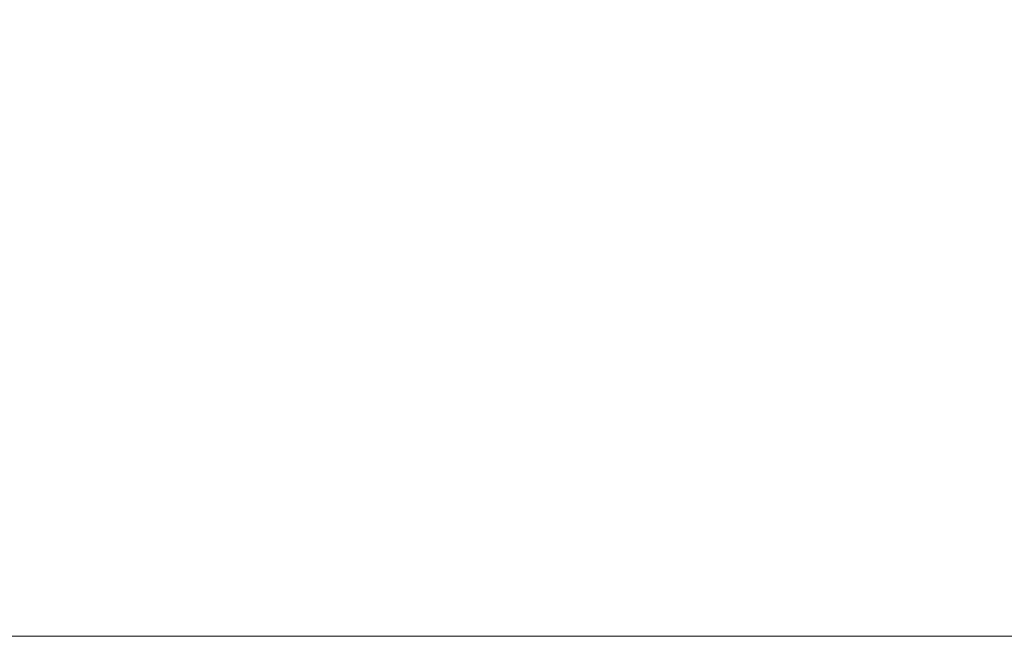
# Model space of a CAD drawing. Header units: millimetres. Extents: x 11 to 55443, y -2 to 19464.
# Tile 96 of 135: x 35743 to 35842, y 10854 to 10916. Entities that reach past the tile are written whole.
import ezdxf

# ---------------------------------------------------------------- set-up
doc = ezdxf.new("R2010")
doc.units = ezdxf.units.MM
doc.header["$MEASUREMENT"] = 0
doc.linetypes.add('Wipeout_Contour', pattern=[1000, 0, -1000])
doc.layers.add('Nowe_A__SCIANY', color=7, linetype='Continuous')
doc.layers.add('Nowe_Drzwi Archicad', color=7, linetype='Continuous')
doc.layers.add('Nowe_A__SCIANY_Nr_pióra__87', color=7, linetype='Continuous', lineweight=13)

# ---------------------------------------------------------------- blocks, each defined once
blk = doc.blocks.new('ElemPrzekroju_5_1', base_point=(7287.149, 10853.983))
at = {"color": 254, "linetype": 'Wipeout_Contour', "lineweight": 0, "ltscale": 293728.924223}
blk.add_wipeout([(32807.149, 10969.983), (32807.149, 10853.983), (36017.149, 10853.983), (36017.149, 10969.983), (35837.149, 10969.983), (35837.149, 10923.983), (35537.149, 10923.983), (35537.149, 10969.983)], dxfattribs=at).dxf.layer = 'Nowe_Drzwi Archicad'
blk = doc.blocks.new('ElemPrzekroju_33_1', base_point=(7287.149, 10853.983))
at = {"layer": 'Nowe_A__SCIANY_Nr_pióra__87', "color": 7, "linetype": 'Continuous', "lineweight": 13}
blk.add_line((36037.149, 10853.983), (32787.149, 10853.983), dxfattribs=at)

msp = doc.modelspace()

# ---------------------------------------------------------------- block references
at = {"layer": 'Nowe_Drzwi Archicad', "lineweight": 0}
msp.add_blockref('ElemPrzekroju_5_1', (7287.149, 10853.983), dxfattribs=at)

# ---------------------------------------------------------------- next in the draw order: block references
at = {"layer": 'Nowe_A__SCIANY', "lineweight": 0}
msp.add_blockref('ElemPrzekroju_33_1', (7287.149, 10853.983), dxfattribs=at)

doc.saveas('drawing.dxf')
